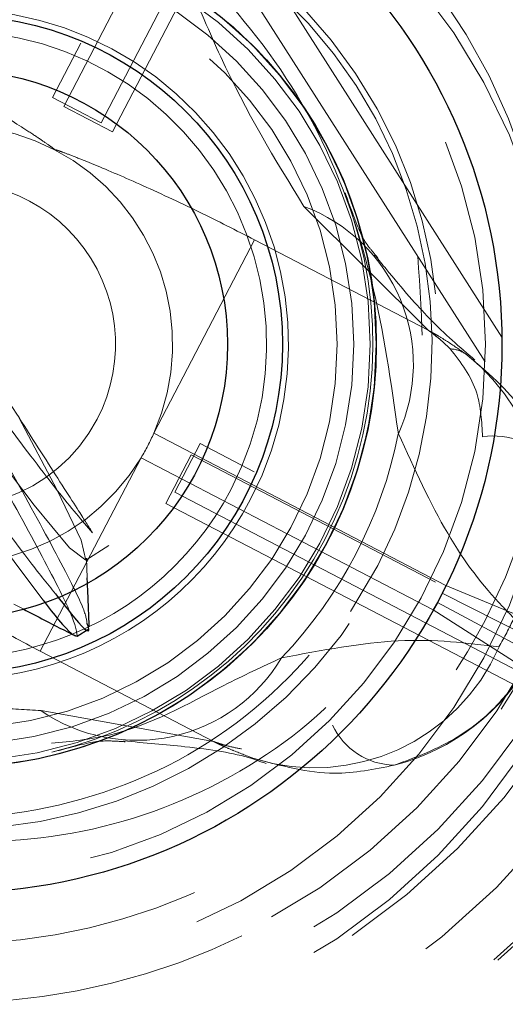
# Model space of a CAD drawing. Header units: millimetres. Extents: x 624 to 866, y 309 to 728.
# Tile 32 of 41: x 659.17 to 660.055, y 691.978 to 693.773. Entities that reach past the tile are written whole.
import ezdxf

# ---------------------------------------------------------------- set-up
doc = ezdxf.new("R2010")
doc.units = ezdxf.units.MM
doc.linetypes.add('HIDDEN', pattern=[1.905, 1.27, -0.635])
doc.styles.add('SLDTEXTSTYLE0', font='TXT', dxfattribs={"width": 0.75})
doc.dimstyles.new('SLDDIMSTYLE0', dxfattribs={"dimtxt": 3.5, "dimasz": 3.556, "dimexe": 0, "dimexo": 0.0625, "dimgap": 0.875, "dimtad": 1, "dimdec": 0, "dimlfac": 5, "dimrnd": 1e-09, "dimzin": 12, "dimdsep": 46, "dimtxsty": 'SLDTEXTSTYLE0', "dimblk1": 'CLOSED', "dimblk2": 'CLOSED', "dimsah": 1, "dimcen": 0.09, "dimadec": 0, "dimazin": 3, "dimtfac": 1, "dimtdec": 0, "dimtofl": 0, "dimtmove": 0, "dimatfit": 3, "dimldrblk": 'CLOSED', "dimfxl": 0, "dimfrac": 2, "dimtolj": 1, "dimtzin": 12, "dimarcsym": 0})

# ---------------------------------------------------------------- blocks, each defined once
blk = doc.blocks.new('_Closed')
at = {"color": 0, "linetype": 'ByBlock', "lineweight": -2}
for p, q in [((-1, 0.166667), (0, 0)), ((-1, 0.166667), (-1, -0.166667)), ((0, 0), (-1, -0.166667)), ((0, 0), (-1, 0))]:
    blk.add_line(p, q, dxfattribs=at)
blk = doc.blocks.new('_D_1')
at = {"color": 7, "linetype": 'Continuous', "lineweight": 0}
for p, q in [((660.0488, 728.1339), (712.2367, 728.1339)), ((711.2367, 728.1339), (711.2367, 658.1339)), ((660.0488, 658.1339), (712.2367, 658.1339))]:
    blk.add_line(p, q, dxfattribs=at)
at = {"color": 7, "linetype": 'Continuous', "lineweight": 18, "xscale": 3.556, "yscale": 3.556}
for p, rotation in [((711.2367, 728.1339, -73.7187), 90.0000000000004), ((711.2367, 658.1339, -73.7187), 270.0000000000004)]:
    blk.add_blockref('_Closed', p, dxfattribs=dict(at, rotation=rotation))
at = {"color": 7, "linetype": 'Continuous', "lineweight": 18, "char_height": 3.5, "attachment_point": 1, "rotation": 90, "style": 'SLDTEXTSTYLE0'}
for s, insert in [('350', (706.6715, 693.633)), ('%%c', (706.7249, 688.3546))]:
    blk.add_mtext(s, dxfattribs=dict(at, insert=insert))

msp = doc.modelspace()

# ---------------------------------------------------------------- linework, layer by layer
at = {"color": 7, "linetype": 'HIDDEN', "lineweight": 18}
for p, q in [((660.3627, 695.7492), (659.2502, 693.6147)), ((659.3389, 693.5684), (660.4514, 695.703)), ((660.1617, 695.419), (659.2298, 693.6311)), ((659.3185, 693.5849), (660.2504, 695.3728)), ((660.0487, 693.1943), (659.482, 694.0824)), ((660.0183, 693.1491), (659.4665, 694.0137)), ((659.2298, 693.6311), (659.3185, 693.5849)), ((659.2502, 693.6147), (659.3389, 693.5684)), ((659.6879, 693.4324), (659.9142, 693.2068)), ((659.4145, 693.019), (659.5982, 693.3715)), ((659.9142, 693.2068), (659.5982, 693.3715)), ((659.4145, 693.019), (659.9466, 692.7416)), ((659.4988, 693.0001), (659.4526, 692.9114)), ((661.2867, 692.0683), (659.4988, 693.0001)), ((659.4824, 692.9798), (659.4362, 692.8911)), ((661.6169, 691.8673), (659.4824, 692.9798)), ((659.2074, 692.6217), (659.3912, 692.9743)), ((659.9233, 692.6969), (659.3912, 692.9743)), ((659.4526, 692.9114), (661.2405, 691.9796)), ((659.4362, 692.8911), (661.5707, 691.7786)), ((659.2903, 692.7875), (659.3325, 692.8144)), ((659.2931, 692.7557), (659.2916, 692.7913)), ((659.8227, 692.7778), (659.773, 692.6943)), ((659.9466, 692.7416), (659.9401, 692.7276)), ((659.9401, 692.7276), (660.1183, 692.6369)), ((659.9466, 692.7416), (660.1313, 692.6649)), ((659.1596, 692.7072), (659.1762, 692.6986)), ((659.9311, 692.7103), (659.9233, 692.6969)), ((660.1075, 692.6162), (659.9311, 692.7103)), ((659.9233, 692.6969), (660.0919, 692.5895)), ((659.2074, 692.6217), (659.5234, 692.457)), ((659.5234, 692.457), (659.2089, 692.5134))]:
    msp.add_line(p, q, dxfattribs=at)
at = {"color": 7, "linetype": 'Continuous', "lineweight": 25}
msp.add_line((659.2748, 692.6491), (659.2958, 692.6626), dxfattribs=at)
at = {"color": 7, "linetype": 'HIDDEN', "lineweight": 18, "flags": 128}
for points in [[(658.5877, 693.3603), (658.6344, 693.304), (658.7255, 693.1844), (658.8311, 693.0422), (658.9367, 692.9), (659.0279, 692.7804), (659.0922, 692.7028), (659.1217, 692.6798), (659.1133, 692.7162), (659.07, 692.8073), (659, 692.9403), (658.9154, 693.096), (658.8309, 693.2517), (658.7609, 693.3847), (658.7176, 693.4758), (658.7092, 693.5121), (658.7386, 693.4892), (658.803, 693.4116), (658.8941, 693.292), (658.9997, 693.1498), (659.1053, 693.0076), (659.1965, 692.888), (659.2608, 692.8103), (659.2903, 692.7874), (659.2819, 692.8238), (659.2386, 692.9149), (659.1685, 693.0479), (659.1685, 693.0479)], [(659.8955, 693.3415), (659.8955, 693.3415)], [(659.8955, 693.3415), (659.8955, 693.3415)], [(659.8955, 693.3415), (659.8955, 693.3415)], [(659.8955, 693.3415), (659.8955, 693.3415)], [(659.8955, 693.3415), (659.8955, 693.3415)], [(659.8955, 693.3415), (659.8955, 693.3415)], [(659.8955, 693.3415), (659.8955, 693.3415)], [(659.8955, 693.3415), (659.8955, 693.3415)], [(659.8955, 693.3415), (659.8955, 693.3415)], [(659.8955, 693.3415), (659.8955, 693.3415)]]:
    msp.add_lwpolyline(points, dxfattribs=at)
at = {"color": 7, "linetype": 'Continuous', "lineweight": 25}
for centre, radius in [((659.0488, 693.1339), 35), ((659.0488, 693.1811), 5.5), ((659.0488, 693.1811), 5.2), ((659.0488, 693.1811), 1), ((659.0488, 693.1811), 0.771), ((659.0488, 693.1811), 0.6), ((659.0488, 693.1811), 0.5)]:
    msp.add_circle(centre, radius, dxfattribs=at)
at = {"color": 7, "linetype": 'HIDDEN', "lineweight": 18}
for centre, radius in [((659.0488, 693.1339), 34.6), ((659.0488, 693.1339), 16), ((659.0488, 693.1339), 15.105), ((659.0488, 693.1811), 6.5782), ((659.0488, 693.1811), 6.5), ((659.0488, 693.1811), 6.4782), ((659.0488, 693.1811), 6.4016), ((659.0488, 693.1811), 4), ((659.0488, 693.1811), 3.9), ((659.0488, 693.1811), 3.7115), ((659.0488, 693.1811), 3.6131), ((659.0488, 693.1811), 3.4), ((659.0488, 693.1339), 2.8), ((659.0488, 693.1339), 2.7552), ((659.0488, 693.1811), 2.7011), ((659.0488, 693.1811), 2.7), ((659.0488, 693.1811), 2.2441), ((659.0488, 693.1811), 2.2006), ((659.0488, 693.1811), 2.0919), ((659.0488, 693.1811), 1.8516), ((659.0488, 693.1811), 1.7984), ((659.0488, 693.1811), 1.5), ((659.0488, 693.1811), 1.4946), ((659.0488, 693.1811), 1.4), ((659.0488, 693.1811), 1.3), ((659.0488, 693.1811), 1.25), ((659.0488, 693.1811), 1.25), ((659.0488, 693.1339), 1.25), ((659.0488, 693.1811), 1.1946), ((659.0488, 693.1339), 1.1), ((659.0488, 693.1811), 0.97), ((659.0488, 693.1811), 0.771), ((659.0488, 693.1811), 0.771), ((659.0488, 693.1811), 0.771), ((659.0488, 693.1811), 0.76), ((659.0488, 693.1811), 0.73), ((659.0488, 693.1811), 0.7)]:
    msp.add_circle(centre, radius, dxfattribs=at)
for centre, radius, start, end in [((659.0488, 693.1811), 1.6231, 242.4718, 200.3864), ((659.0488, 693.1811), 1.6, 230.5065, 202.7222), ((659.0488, 693.1811), 1.5283, 242.4718, 192.8828), ((659.0488, 693.1811), 1.2, 332.4718, 192.9256), ((659.0488, 693.1811), 1.0922, 332.4718, 189.8446), ((659.0488, 693.1811), 0.8726, 332.4718, 121.3957), ((659.0488, 693.1811), 0.884, 242.4718, 109.6652), ((659.0488, 693.1811), 0.7712, 332.4718, 186.9242), ((659.0488, 693.1811), 0.6112, 332.4718, 186.3381), ((659.0488, 693.1811), 0.5712, 332.4718, 183.1085), ((659.0488, 693.1811), 0.4, 62.4718, 148.8592), ((659.0488, 693.1811), 0.4, 336.0843, 62.4718), ((731.6842, 746.749), 90.3982, 216.11176, 216.708091), ((659.0488, 693.1811), 0.2958, 332.4718, 176.5163), ((659.0488, 693.1811), 0.7648, 283.6189, 20.9448), ((659.5803, 693.1448), 0.3071, 335.6419, 69.4902), ((659.9513, 693.1155), 0.0574, 57.9963, 86.8269), ((659.7584, 692.8735), 0.3665, 328.4696, 52.4537), ((659.0488, 693.1811), 0.2958, 244.8348, 332.4718), ((659.0488, 693.1811), 0.4, 328.8592, 336.0843), ((659.0488, 693.1811), 0.8274, 316.3046, 348.639), ((660.0348, 692.8856), 0.1284, 36.4294, 99.5021), ((659.0488, 693.1811), 0.4, 242.4718, 328.8592), ((659.0488, 693.1811), 0.5712, 240.2342, 332.4718), ((659.0488, 693.1811), 0.6112, 242.3643, 332.4718), ((659.0488, 693.1811), 0.7712, 287.9454, 332.4718), ((659.0488, 693.1811), 1.0922, 227.1232, 332.4718), ((659.0488, 693.1811), 1.1374, 330.9808, 333.9628), ((659.0488, 693.1811), 1.2, 235.3607, 332.4718), ((659.7074, 692.7757), 0.3665, 252.4899, 336.474), ((659.383, 692.7663), 0.3071, 235.4533, 329.3017), ((659.7541, 692.7997), 0.3982, 284.3053, 331.5702), ((659.0488, 693.1811), 0.7712, 234.525, 283.9354), ((659.8558, 692.5422), 0.1284, 205.4415, 268.5142)]:
    msp.add_arc(centre, radius, start, end, dxfattribs=at)
for points, knots in [([(661.2782, 692.7263), (661.2128, 692.4788), (661.082, 691.9839), (660.5883, 691.3704), (659.9307, 690.9397), (659.1537, 690.7468), (658.482, 690.8069), (657.9763, 690.9861), (657.5009, 691.2487), (657.0968, 691.63), (656.8049, 692.0934), (656.6432, 692.4766), (656.5484, 692.8835), (656.5214, 693.3032), (656.5658, 693.7223), (656.6784, 694.131), (656.8597, 694.5158), (657.1028, 694.8688), (657.4036, 695.1751), (657.8023, 695.4733), (658.1307, 695.6021), (658.3252, 695.6784)], [0, 0, 0, 0, 0.07364, 0.147237, 0.222442, 0.298513, 0.375209, 0.414413, 0.453622, 0.53232, 0.572195, 0.612072, 0.6525, 0.692931, 0.733617, 0.774303, 0.815435, 0.85657, 0.898111, 0.939654, 1, 1, 1, 1]), ([(661.2782, 692.7263), (661.2334, 692.5625), (661.1326, 692.1938), (660.8027, 691.6876), (660.3232, 691.2597), (659.7409, 690.9823), (659.1053, 690.8765), (658.4653, 690.9509), (657.8704, 691.1998), (657.3683, 691.6031), (656.9968, 692.1306), (656.7863, 692.739), (656.7525, 693.3835), (656.898, 694.0106), (657.2122, 694.5743), (657.669, 695.0277), (658.2351, 695.3384), (658.8621, 695.4767), (659.4998, 695.449), (659.883, 695.2881), (660.0698, 695.2096)], [0, 0, 0, 0, 0.0449658, 0.1011857, 0.1576187, 0.2139327, 0.2702469, 0.3266797, 0.3828997, 0.4394214, 0.4955812, 0.5521524, 0.6082864, 0.6648676, 0.7210101, 0.7775616, 0.8337471, 0.8902295, 0.9464921, 1, 1, 1, 1]), ([(661.5461, 693.9047), (661.5865, 693.7241), (661.6672, 693.3636), (661.6376, 692.7466), (661.4501, 692.0967), (661.055, 691.474), (660.5046, 690.9855), (659.8398, 690.6684), (659.1133, 690.5476), (658.3821, 690.6326), (657.7022, 690.917), (657.1285, 691.3779), (656.704, 691.9806), (656.4633, 692.6761), (656.425, 693.4118), (656.5897, 694.1311), (656.9545, 694.7653), (657.3419, 695.1951), (657.6282, 695.3411), (657.6973, 695.3763)], [0, 0, 0, 0, 0.048032, 0.095889, 0.159205, 0.222183, 0.2854, 0.348484, 0.411567, 0.474784, 0.537762, 0.601078, 0.663989, 0.72736, 0.790242, 0.853624, 0.916516, 0.979865, 1, 1, 1, 1]), ([(659.986, 695.2544), (660.0758, 695.2095), (660.2784, 695.1083), (660.561, 694.8943), (660.8241, 694.6212), (661.0378, 694.3073), (661.1971, 693.9626), (661.2957, 693.5965), (661.3417, 693.1792), (661.3011, 692.8902), (661.2782, 692.7263)], [0, 0, 0, 0, 0.098187, 0.221588, 0.34499, 0.468391, 0.591792, 0.715193, 0.838594, 1, 1, 1, 1]), ([(659.86, 693.0181), (659.8469, 693.1107), (659.8204, 693.2978), (659.7194, 693.5882), (659.5773, 693.7804), (659.4811, 693.8769), (659.4502, 693.904), (659.4425, 693.9102), (659.4356, 693.9152), (659.4294, 693.9183), (659.4216, 693.9213), (659.4027, 693.9268), (659.3282, 693.9425), (659.1098, 693.9716), (658.82, 693.9292), (658.5841, 693.8167), (658.4852, 693.7693), (658.4506, 693.7527)], [0, 0, 0, 0, 0.146382, 0.296127, 0.436884, 0.484946, 0.491483, 0.494686, 0.498453, 0.502925, 0.503428, 0.509414, 0.529967, 0.612231, 0.823917, 0.938299, 1, 1, 1, 1]), ([(658.8888, 693.8489), (658.9161, 693.847), (659.0053, 693.8409), (659.1341, 693.8657), (659.2739, 693.8984), (659.377, 693.9132), (659.412, 693.917), (659.4251, 693.9171), (659.4296, 693.916), (659.4317, 693.9151), (659.4345, 693.9132), (659.437, 693.9103), (659.4405, 693.9055), (659.4541, 693.8832), (659.4905, 693.8121), (659.5601, 693.6411), (659.6353, 693.5182), (659.6879, 693.4324)], [0, 0, 0, 0, 0.07559, 0.246559, 0.418242, 0.472596, 0.492707, 0.497908, 0.499273, 0.500342, 0.5014, 0.504366, 0.507243, 0.513499, 0.560803, 0.693284, 1, 1, 1, 1]), ([(659.2337, 693.5358), (659.2337, 693.5358), (659.2337, 693.5359), (659.2337, 693.5359), (659.2337, 693.5359), (659.2337, 693.536), (659.2336, 693.536), (659.2336, 693.5361), (659.2334, 693.5362), (659.2331, 693.5366), (659.2318, 693.5378), (659.2282, 693.5405), (659.2194, 693.5468), (659.2029, 693.5581), (659.1647, 693.5831), (659.0959, 693.6259), (658.9959, 693.6843), (658.9237, 693.7227), (658.8902, 693.7405)], [0, 0, 0, 0, 0.002864, 0.004285, 0.004341, 0.010021, 0.010098, 0.018119, 0.018208, 0.028148, 0.056242, 0.112098, 0.163002, 0.26585, 0.370107, 0.585833, 0.808345, 1, 1, 1, 1]), ([(659.2929, 692.6726), (659.2917, 692.6804), (659.2891, 692.6982), (659.2318, 692.8094), (659.1415, 692.9741), (659.0311, 693.1703), (658.922, 693.3645), (658.828, 693.5351), (658.7958, 693.6011), (658.7797, 693.634)], [0, 0, 0, 0, 0.113432, 0.261193, 0.408954, 0.556716, 0.704477, 0.852239, 1, 1, 1, 1]), ([(658.7553, 693.5218), (658.7531, 693.5289), (658.7464, 693.5508), (658.7761, 693.5235), (658.8402, 693.4462), (658.9339, 693.3227), (659.042, 693.1765), (659.1495, 693.0312), (659.2448, 692.9052), (659.2836, 692.8599), (659.303, 692.8372)], [0, 0, 0, 0, 0.063221, 0.197047, 0.330872, 0.464698, 0.598523, 0.732349, 0.866174, 1, 1, 1, 1]), ([(658.8567, 693.5366), (658.8842, 693.4935), (658.9392, 693.4074), (659.0391, 693.2507), (659.1369, 693.0976), (659.2203, 692.9668), (659.2776, 692.877), (659.2955, 692.8489), (659.303, 692.8372)], [0, 0, 0, 0, 0.180993, 0.361929, 0.542771, 0.71431, 0.880636, 1, 1, 1, 1]), ([(659.5982, 693.3715), (659.5645, 693.3887), (659.4916, 693.4259), (659.3865, 693.4745), (659.312, 693.5063), (659.2696, 693.5233), (659.2509, 693.5304), (659.2407, 693.534), (659.2364, 693.5354), (659.2347, 693.5358), (659.2342, 693.5358), (659.234, 693.5359), (659.2339, 693.5359), (659.2338, 693.5359), (659.2338, 693.5359), (659.2338, 693.5358), (659.2337, 693.5358), (659.2337, 693.5358), (659.2337, 693.5358)], [0, 0, 0, 0, 0.191655, 0.414167, 0.629893, 0.73415, 0.836998, 0.887902, 0.943758, 0.971852, 0.981792, 0.981881, 0.989902, 0.989979, 0.995659, 0.995715, 0.997136, 1, 1, 1, 1]), ([(658.6696, 693.4925), (658.6819, 693.4773), (658.7181, 693.4323), (658.8173, 693.2963), (658.947, 693.1163), (659.0771, 692.9356), (659.1808, 692.7937), (659.2199, 692.7453), (659.2353, 692.7261)], [0, 0, 0, 0, 0.099425, 0.292919, 0.486413, 0.679907, 0.873401, 1, 1, 1, 1]), ([(659.8226, 693.3387), (659.8171, 693.3452), (659.798, 693.3677), (659.789, 693.3867), (659.7693, 693.4396), (659.7629, 693.4569)], [0, 0, 0, 0, 0.216448, 0.743337, 1, 1, 1, 1]), ([(658.5468, 692.4807), (658.6492, 692.4242), (658.8512, 692.3128), (659.2039, 692.3118), (659.5247, 692.4355), (659.772, 692.6743), (659.9196, 692.9946), (659.9036, 693.2247), (659.8955, 693.3415)], [0, 0, 0, 0, 0.16994, 0.33497, 0.5, 0.66503, 0.83006, 1, 1, 1, 1]), ([(659.9995, 693.1523), (659.9721, 693.1759), (659.9222, 693.2191), (659.8643, 693.2854), (659.8236, 693.3357), (659.8168, 693.3441)], [0, 0, 0, 0, 0.502396, 0.916286, 1, 1, 1, 1]), ([(659.9818, 693.1641), (659.971, 693.1716), (659.9549, 693.1829), (659.9352, 693.1949), (659.925, 693.2008), (659.9195, 693.2039), (659.9163, 693.2056), (659.9147, 693.2065), (659.9142, 693.2068)], [0, 0, 0, 0, 0.490338, 0.738181, 0.865232, 0.930595, 0.977359, 1, 1, 1, 1]), ([(659.9545, 693.1728), (659.9481, 693.179), (659.9384, 693.1882), (659.9264, 693.1978), (659.9204, 693.2024), (659.9172, 693.2047), (659.9154, 693.206), (659.9145, 693.2066), (659.9142, 693.2068)], [0, 0, 0, 0, 0.502516, 0.750045, 0.874109, 0.936556, 0.97743, 1, 1, 1, 1]), ([(660.0136, 693.0122), (660.012, 693.04), (660.0083, 693.1039), (659.974, 693.1479), (659.9545, 693.1728)], [0, 0, 0, 0, 0.434059, 1, 1, 1, 1]), ([(660.1381, 692.9618), (660.1234, 692.9957), (660.0894, 693.0738), (660.0207, 693.1315), (659.9818, 693.1641)], [0, 0, 0, 0, 0.433169, 1, 1, 1, 1]), ([(660.0708, 692.6818), (660.0639, 692.6888), (660.0201, 692.7329), (659.9471, 692.8277), (659.8892, 692.9542), (659.86, 693.0181)], [0, 0, 0, 0, 0.085499, 0.538073, 1, 1, 1, 1]), ([(659.2089, 692.5134), (659.1816, 692.5152), (659.0923, 692.5213), (658.9636, 692.4965), (658.8238, 692.4639), (658.7207, 692.449), (658.6857, 692.4452), (658.6725, 692.4451), (658.6681, 692.4462), (658.6659, 692.4472), (658.6632, 692.449), (658.6607, 692.4519), (658.6572, 692.4567), (658.6436, 692.4791), (658.6072, 692.5501), (658.5375, 692.7212), (658.4623, 692.8441), (658.4098, 692.9299)], [0, 0, 0, 0, 0.07559, 0.246559, 0.418242, 0.472596, 0.492707, 0.497908, 0.499273, 0.500342, 0.5014, 0.504366, 0.507243, 0.513499, 0.560803, 0.693284, 1, 1, 1, 1]), ([(658.5601, 692.4599), (658.5938, 692.436), (658.7006, 692.3601), (658.9201, 692.28), (659.2144, 692.2649), (659.509, 692.3519), (659.7787, 692.5364), (659.891, 692.7238), (659.9502, 692.8228)], [0, 0, 0, 0, 0.075418, 0.239158, 0.418568, 0.605105, 0.791514, 1, 1, 1, 1]), ([(658.864, 692.8264), (658.864, 692.8264), (658.864, 692.8264), (658.864, 692.8264), (658.864, 692.8263), (658.864, 692.8263), (658.8641, 692.8262), (658.8641, 692.8261), (658.8642, 692.826), (658.8645, 692.8257), (658.8659, 692.8245), (658.8694, 692.8217), (658.8783, 692.8154), (658.8948, 692.8042), (658.933, 692.7792), (659.0017, 692.7363), (659.1018, 692.6779), (659.174, 692.6395), (659.2074, 692.6217)], [0, 0, 0, 0, 0.002864, 0.004285, 0.004341, 0.010021, 0.010098, 0.018119, 0.018208, 0.028148, 0.056242, 0.112098, 0.163002, 0.26585, 0.370107, 0.585833, 0.808345, 1, 1, 1, 1]), ([(659.6471, 692.6095), (659.7207, 692.6233), (659.87, 692.6513), (659.9851, 692.6367), (660.0435, 692.6294)], [0, 0, 0, 0, 0.492821, 1, 1, 1, 1]), ([(659.2278, 692.4538), (659.2634, 692.4573), (659.3783, 692.4687), (659.5131, 692.5473), (659.6123, 692.5934), (659.6471, 692.6095)], [0, 0, 0, 0, 0.225083, 0.728464, 1, 1, 1, 1]), ([(659.8525, 692.4139), (659.8918, 692.4284), (659.9637, 692.4551), (660.0436, 692.522), (660.0782, 692.5703), (660.0919, 692.5895)], [0, 0, 0, 0, 0.419924, 0.769569, 1, 1, 1, 1]), ([(659.2334, 692.4387), (659.2449, 692.4417), (659.2947, 692.455), (659.3204, 692.4595), (659.3506, 692.4574), (659.3624, 692.4566)], [0, 0, 0, 0, 0.154066, 0.672549, 1, 1, 1, 1]), ([(659.359, 692.4581), (659.3977, 692.4547), (659.4909, 692.4465), (659.5699, 692.435), (659.6106, 692.4199), (659.6191, 692.4168)], [0, 0, 0, 0, 0.359682, 0.866494, 1, 1, 1, 1]), ([(659.5234, 692.457), (659.524, 692.4568), (659.5256, 692.456), (659.5288, 692.4544), (659.5346, 692.4516), (659.5452, 692.4467), (659.5663, 692.4374), (659.5848, 692.4306), (659.5971, 692.4261)], [0, 0, 0, 0, 0.022641, 0.069405, 0.134768, 0.261819, 0.509662, 1, 1, 1, 1]), ([(659.5234, 692.457), (659.5238, 692.4569), (659.5248, 692.4565), (659.5269, 692.4558), (659.5306, 692.4545), (659.5378, 692.4522), (659.5525, 692.4478), (659.5656, 692.4452), (659.5744, 692.4435)], [0, 0, 0, 0, 0.02257, 0.063444, 0.125891, 0.249955, 0.497484, 1, 1, 1, 1]), ([(659.5971, 692.4261), (659.6462, 692.4129), (659.7328, 692.3896), (659.8163, 692.4065), (659.8525, 692.4139)], [0, 0, 0, 0, 0.5668311, 1, 1, 1, 1])]:
    msp.add_open_spline(points, degree=3, knots=knots, dxfattribs=at)
msp.add_open_spline([(659.2748, 692.6491), (659.2737, 692.6586), (659.2715, 692.6775), (659.2111, 692.7954), (659.1203, 692.9608), (659.0101, 693.1568), (658.9009, 693.351), (658.8069, 693.5217), (658.7747, 693.5876), (658.7586, 693.6206)], degree=3, dxfattribs=at)
at = {"color": 7, "linetype": 'Continuous', "lineweight": 25}
for points, knots in [([(659.2969, 692.666), (659.296, 692.6869), (659.2948, 692.7168), (659.2935, 692.7467), (659.2931, 692.7557)], [0, 0, 0, 0, 0.698525, 1, 1, 1, 1]), ([(659.2353, 692.7261), (659.2446, 692.7142), (659.2808, 692.6679), (659.3008, 692.6489), (659.2941, 692.6689), (659.2929, 692.6726)], [0, 0, 0, 0, 0.21908, 0.852773, 1, 1, 1, 1]), ([(659.2128, 692.7145), (659.2228, 692.7016), (659.2605, 692.6531), (659.2687, 692.6508), (659.2748, 692.6491)], [0, 0, 0, 0, 0.267448, 1, 1, 1, 1]), ([(659.1762, 692.6986), (659.1893, 692.6919), (659.2211, 692.6755), (659.2528, 692.6591), (659.2714, 692.6495)], [0, 0, 0, 0, 0.412158, 1, 1, 1, 1])]:
    msp.add_open_spline(points, degree=3, knots=knots, dxfattribs=at)

# ---------------------------------------------------------------- dimensions: what is measured, and where the dimension line sits
at = {"color": 7, "linetype": 'Continuous', "lineweight": 18}
dim = msp.add_linear_dim(base=(711.2367, 658.1339), p1=(659.0488, 728.1339), p2=(659.0488, 658.1339), angle=90, text='%%c<>', dimstyle='SLDDIMSTYLE0', dxfattribs=at)
dim.commit()
dim.dimension.update_dxf_attribs({"geometry": '_D_1', "text_midpoint": (711.2367, 694.873), "dimtype": 160})

doc.saveas('drawing.dxf')
